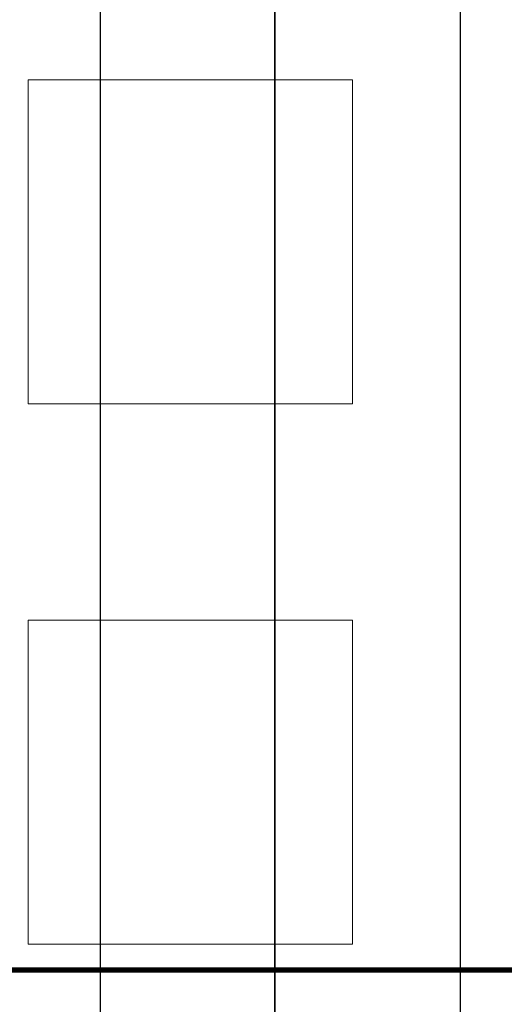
# Model space of a CAD drawing. Header units: centimetres. Extents: x -228435 to 111511, y -89367 to 428125.
# Tile 80 of 219: x -21987 to -19297, y 41265 to 46735. Entities that reach past the tile are written whole.
import ezdxf

# ---------------------------------------------------------------- set-up
doc = ezdxf.new("R2010")
doc.units = ezdxf.units.CM
doc.header["$LTSCALE"] = 50
for name, pattern in [('DASHDOT', [25.4, 12.7, -6.35, 0, -6.35]), ('HIDDEN2', [4.7625, 3.175, -1.5875]), ('HIDDENX2', [19.05, 12.7, -6.35])]:
    doc.linetypes.add(name, pattern=pattern)
doc.layers.get('0').update_dxf_attribs({"color": 8})
doc.layers.add('ARCH_INFO_KŁADY ŚCIAN', color=8, linetype='HIDDEN2')
doc.layers.add('ARCH_WYKŁADZINA', color=8, linetype='Continuous')
doc.layers.add('ARCH_LINIE PRZEKROJOWE', color=8, linetype='Continuous', lineweight=25)
doc.layers.add('ARCH_SUFITY_PODWIESZANE', color=8, linetype='HIDDENX2', lineweight=9)

# ---------------------------------------------------------------- blocks, each defined once
blk = doc.blocks.new('Linie przekrojowe')
at = {"layer": 'ARCH_LINIE PRZEKROJOWE', "linetype": 'DASHDOT', "ltscale": 5, "const_width": 3, "flags": 128}
blk.add_lwpolyline([(4872.32, 8645.5), (13243.79, 8645.5)], dxfattribs=at)
blk = doc.blocks.new('SU Lampy kwadratowe +0')
at = {"layer": 'ARCH_SUFITY_PODWIESZANE', "ltscale": 2.5}
for points in [[(9920, 9140), (10100, 9140), (10100, 8960), (9920, 8960)], [(9920, 8840), (10100, 8840), (10100, 8660), (9920, 8660)]]:
    blk.add_lwpolyline(points, close=True, dxfattribs=at)
blk = doc.blocks.new('Linie kładów 0')
at = {"layer": 'ARCH_INFO_KŁADY ŚCIAN', "ltscale": 10, "const_width": 1}
blk.add_lwpolyline([(10056.93, 5618.71), (10056.93, 11674.11)], dxfattribs=at)

msp = doc.modelspace()

# ---------------------------------------------------------------- linework, layer by layer
at = {"layer": 'ARCH_WYKŁADZINA', "linetype": 'Continuous', "lineweight": -3}
for p, q in [((-21540, 68500, 630), (-21540, 17000, 630)), ((-19540, 19000, 630), (-19540, 68500, 630))]:
    msp.add_line(p, q, dxfattribs=at)

# ---------------------------------------------------------------- block references
at = {"xscale": 10, "yscale": 10, "zscale": 10}
msp.add_blockref('Linie przekrojowe', (-121065, -45000, -5670), dxfattribs=at)
at = {"layer": 'ARCH_INFO_KŁADY ŚCIAN', "xscale": 10, "yscale": 10, "zscale": 10}
msp.add_blockref('Linie kładów 0', (-121140, -45000, 630), dxfattribs=at)
at = {"layer": 'ARCH_SUFITY_PODWIESZANE', "ltscale": 2.5, "xscale": 10, "yscale": 10, "zscale": 10}
msp.add_blockref('SU Lampy kwadratowe +0', (-121140, -45000, -5670), dxfattribs=at)

doc.saveas('drawing.dxf')
